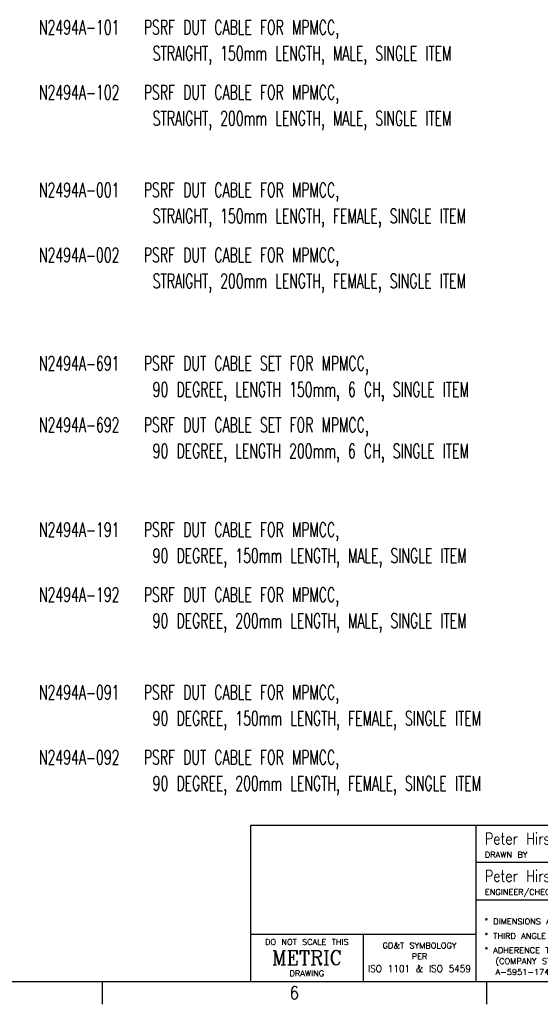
# Model space of a CAD drawing. Header units: inches. Extents: x -399 to 442, y -299 to 295.
# Tile 63 of 68: x 105 to 249, y -299 to -27. Entities that reach past the tile are written whole.
import ezdxf

# ---------------------------------------------------------------- set-up
doc = ezdxf.new("R2010")
doc.units = ezdxf.units.IN
doc.layers.add('1', color=7, linetype='Continuous')
doc.styles.add('CONVERTER_11', font='txt.shx', dxfattribs={"width": 0.9})
doc.styles.add('CONVERTER_13', font='txt.shx', dxfattribs={"width": 0.63})
doc.styles.add('CONVERTER_14', font='txt.shx', dxfattribs={"width": 0.81})
doc.styles.add('CONVERTER_17', font='txt.shx', dxfattribs={"width": 1.035})
doc.styles.add('CONVERTER_19', font='complex.shx', dxfattribs={"width": 0.95})

# ---------------------------------------------------------------- blocks, each defined once
blk = doc.blocks.new('gen2', base_point=(303.75, 141.25))
at = {"layer": '1', "color": 1, "char_height": 5, "attachment_point": 7, "line_spacing_factor": 1.080432, "style": 'CONVERTER_13'}
for s, insert in [('N2494A-101   PSRF DUT CABLE FOR MPMCC,\\P              STRAIGHT, 150mm LENGTH, MALE, SINGLE ITEM', (138.36, -49.23)), ('N2494A-102   PSRF DUT CABLE FOR MPMCC,\\P              STRAIGHT, 200mm LENGTH, MALE, SINGLE ITEM', (138.36, -71.73)), ('N2494A-001   PSRF DUT CABLE FOR MPMCC,\\P              STRAIGHT, 150mm LENGTH, FEMALE, SINGLE ITEM', (138.36, -105.48)), ('N2494A-002   PSRF DUT CABLE FOR MPMCC,\\P              STRAIGHT, 200mm LENGTH, FEMALE, SINGLE ITEM', (138.36, -127.98)), ('N2494A-691   PSRF DUT CABLE SET FOR MPMCC,\\P              90 DEGREE, LENGTH 150mm, 6 CH, SINGLE ITEM', (138.36, -165.48)), ('N2494A-692   PSRF DUT CABLE SET FOR MPMCC,\\P              90 DEGREE, LENGTH 200mm, 6 CH, SINGLE ITEM', (138.36, -186.73)), ('N2494A-191   PSRF DUT CABLE FOR MPMCC,\\P              90 DEGREE, 150mm LENGTH, MALE, SINGLE ITEM', (138.36, -222.98)), ('N2494A-192   PSRF DUT CABLE FOR MPMCC,\\P              90 DEGREE, 200mm LENGTH, MALE, SINGLE ITEM', (138.36, -245.48)), ('N2494A-091   PSRF DUT CABLE FOR MPMCC,\\P              90 DEGREE, 150mm LENGTH, FEMALE, SINGLE ITEM', (138.36, -279.23)), ('N2494A-092   PSRF DUT CABLE FOR MPMCC,\\P              90 DEGREE, 200mm LENGTH, FEMALE, SINGLE ITEM', (138.36, -301.73))]:
    blk.add_mtext(s, dxfattribs=dict(at, insert=insert))
blk = doc.blocks.new('Drawing_Grid_Zones__405', base_point=(-392.4, -292.92))
at = {"layer": '1', "color": 4, "linetype": 'Continuous'}
for p, q in [((128.12, -292.92), (128.12, -299.27)), ((234.48, -292.92), (234.48, -299.27))]:
    blk.add_line(p, q, dxfattribs=at)
at = {"layer": '1', "color": 4, "insert": (181.3, -296.1), "char_height": 3.5, "attachment_point": 5, "line_spacing_factor": 1.080432, "style": 'CONVERTER_11'}
blk.add_mtext('6', dxfattribs=at)
blk = doc.blocks.new('A1_Size_Verigy_Frame__407', base_point=(-392.4, -292.92))
at = {"color": 7, "linetype": 'Continuous'}
for p, q in [((169.2, -249.73), (169.2, -292.92)), ((169.2, -249.73), (231.51, -249.73)), ((231.51, -249.73), (231.51, -292.92)), ((231.51, -249.73), (435.9, -249.73))]:
    blk.add_line(p, q, dxfattribs=at)
at = {"color": 4, "linetype": 'Continuous'}
for p, q in [((305.74, -260.05), (231.51, -260.05)), ((231.42, -270.37), (305.74, -270.37)), ((169.2, -279.83), (231.51, -279.83)), ((200.36, -279.83), (200.36, -292.92))]:
    blk.add_line(p, q, dxfattribs=at)
at = {"layer": '1', "color": 7, "linetype": 'Continuous'}
blk.add_line((-389.4, -292.92), (432.9, -292.92), dxfattribs=at)
at = {"layer": '1'}
blk.add_blockref('Drawing_Grid_Zones__405', (-392.4, -292.92), dxfattribs=at)
at = {"color": 4, "style": 'CONVERTER_17', "width": 1.035}
for s, p in [('DRAWN BY', (234.01, -258.7)), ('ENGINEER/CHECKER', (234.01, -269.02))]:
    blk.add_text(s, height=1.6, dxfattribs=at).set_placement(p)
at = {"color": 3, "char_height": 3.2, "attachment_point": 4, "line_spacing_factor": 1.020408, "style": 'CONVERTER_14'}
for insert in [(234.01, -253.44), (234.01, -263.76)]:
    blk.add_mtext('Peter Hirschmann', dxfattribs=dict(at, insert=insert))
at = {"color": 4}
for s, insert, char_height, attachment_point, line_spacing_factor, style in [('%%d DIMENSIONS ARE IN MILLIMETERS', (234.01, -275.54), 1.6, 1, 1.12545, 'CONVERTER_17'), ('%%d THIRD ANGLE PROJECTION', (234.01, -279.58), 1.6, 1, 1.12545, 'CONVERTER_17'), ('DO NOT SCALE THIS', (184.78, -281.23), 1.6, 2, 1.12545, 'CONVERTER_17'), ('GD&T SYMBOLOGY', (215.93, -282.23), 1.6, 2, 1.12545, 'CONVERTER_17'), ('METRIC', (184.78, -286.37), 4, 5, 1.320528, 'CONVERTER_19'), ('PER', (215.93, -285.23), 1.6, 2, 0.90036, 'CONVERTER_17'), ('%%d ADHERENCE TO DWG A-5951-1561-1\\P  (COMPANY STD. SECTION 608) AND\\P  A-5951-1745-1 (GSE) IS REQUIRED', (234.01, -283.52), 1.6, 1, 1.12545, 'CONVERTER_17'), ('ISO 1101 & ISO 5459', (215.93, -290.42), 2, 8, 0.90036, 'CONVERTER_11'), ('DRAWING', (184.78, -291.52), 1.6, 8, 1.12545, 'CONVERTER_17')]:
    blk.add_mtext(s, dxfattribs=dict(at, insert=insert, char_height=char_height, attachment_point=attachment_point, line_spacing_factor=line_spacing_factor, style=style))

msp = doc.modelspace()

# ---------------------------------------------------------------- block references
msp.add_blockref('A1_Size_Verigy_Frame__407', (-392.4, -292.92))
at = {"xscale": 0.8, "yscale": 0.8, "zscale": 0.8}
msp.add_blockref('gen2', (243, 113), dxfattribs=at)

doc.saveas('drawing.dxf')
